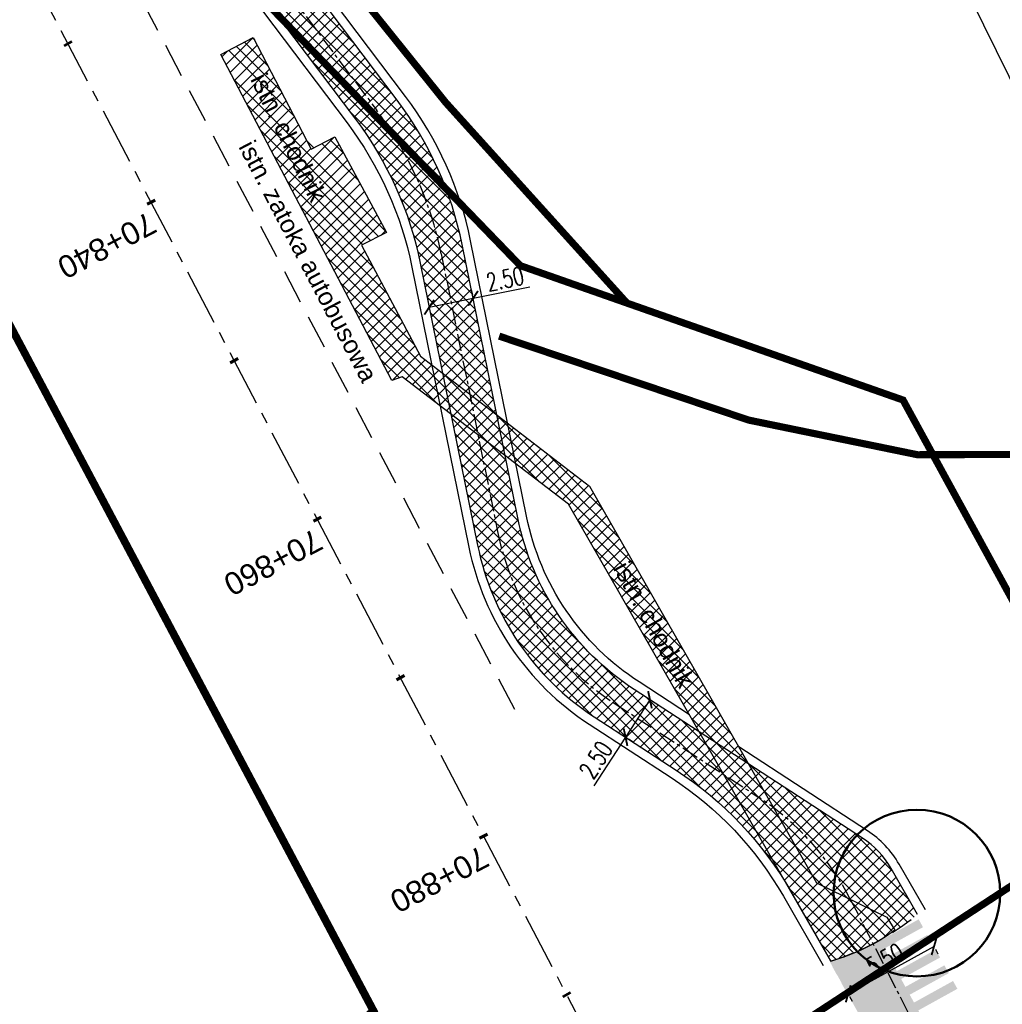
# Model space of a CAD drawing. Extents: x 7529638 to 7533737, y 5721204 to 5727900.
# Tile 4 of 24: x 7531731 to 7531786, y 5723895 to 5723951. Entities that reach past the tile are written whole.
import ezdxf

# ---------------------------------------------------------------- set-up
doc = ezdxf.new("R2010")
doc.units = 0
doc.header["$PDMODE"] = 1
doc.header["$PDSIZE"] = 0.3
for name, pattern in [('817-dzialki-09-05-04$0$HIDDEN', [0.375, 0.25, -0.125]), ('ACAD_ISO05W100', [33, 24, -3, 0, -3, 0, -3]), ('CENTER', [50.800000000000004, 31.75, -6.35, 6.35, -6.35]), ('DASHED', [19.049999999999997, 12.7, -6.35]), ('HIDDEN', [9.524999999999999, 6.35, -3.175])]:
    doc.linetypes.add(name, pattern=pattern)
for name, color, linetype in [('C-DROGI-SYTUACJA-ETYKIETY', 7, 'Continuous'), ('D-hatch-chodniki', 221, 'Continuous'), ('D-pobocza', 60, 'Continuous'), ('D-rowy', 160, 'Continuous'), ('D-wymiary', 1, 'Continuous')]:
    doc.layers.add(name, color=color, linetype=linetype)
for name, color, linetype, lineweight, true_color in [('D-hatch-ciag-pieszo-rowerowy', 7, 'Continuous', 13, 0xff9f80), ('D-LR-etap-III', 7, '817-dzialki-09-05-04$0$HIDDEN', 50, 0x00008f), ('D-podzialy-dzialek', 7, 'Continuous', 50, 0xff3333), ('D-poziome-powl-czerwona', 7, 'Continuous', 9, 0xff6161)]:
    doc.layers.add(name, color=color, linetype=linetype, lineweight=lineweight, true_color=true_color)
for name, color, linetype, lineweight in [('D-krawędzie', 3, 'Continuous', 30), ('D-krawężniki-obniżone', 40, 'DASHED', 30), ('D-obrzeża', 2, 'Continuous', 30), ('D-opisy', 2, 'Continuous', 30), ('D-oś', 10, 'CENTER', 30), ('D-pas-drogowy', 7, 'ACAD_ISO05W100', 50)]:
    doc.layers.add(name, color=color, linetype=linetype, lineweight=lineweight)
doc.layers.add('D-malowanie-proj', color=7, linetype='Continuous', true_color=0x3333ff)
doc.styles.add('DIMTEXT', font='simplex.shx', dxfattribs={"width": 0.7})
doc.styles.get("Standard").update_dxf_attribs({"font": 'arial.ttf'})
doc.dimstyles.new('500', dxfattribs={"dimtxt": 1, "dimasz": 0.6999999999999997, "dimexe": 0.2, "dimexo": 0.5, "dimgap": 0.2, "dimtad": 1, "dimrnd": 0.005, "dimzin": 0, "dimdsep": 46, "dimtxsty": 'DIMTEXT', "dimblk": 'ARCHTICK', "dimcen": 0, "dimclrd": 256, "dimclre": 256, "dimclrt": 2, "dimadec": 5, "dimazin": 0, "dimtfac": 1, "dimtofl": 0, "dimtmove": 0, "dimatfit": 3, "dimfxl": 1, "dimtolj": 1, "dimtzin": 0, "dimlwd": -1, "dimlwe": -1, "dimarcsym": 0})
pattern_1 = [(45, (0, 0), (-0.3367596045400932, 0.3367596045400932), []), (135, (0, 0), (-0.3367596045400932, -0.3367596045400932), [])]

# ---------------------------------------------------------------- blocks, each defined once
blk = doc.blocks.new('AeccTickLine')
at = {"color": 0, "linetype": 'ByBlock', "lineweight": -2}
blk.add_line((0, 1), (-3.673819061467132e-16, -1), dxfattribs=at)
blk = doc.blocks.new('_ArchTick')
at = {"color": 0, "linetype": 'ByBlock', "const_width": 0.15}
blk.add_lwpolyline([(-0.5, -0.5), (0.5, 0.5)], dxfattribs=at)
blk = doc.blocks.new('*D82')
at = {"layer": 'D-wymiary', "transparency": 16777216}
for p, q in [((7531781.813042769, 5723898.715795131), (7531777.018289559, 5723896.072832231)), ((7531782.049446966, 5723898.286920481), (7531781.909590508, 5723898.540642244)), ((7531777.254693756, 5723895.643957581), (7531777.114837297, 5723895.897679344))]:
    blk.add_line(p, q, dxfattribs=at)
at = {"layer": 'Defpoints', "color": 0, "transparency": 16777216}
for p in [(7531781.808077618, 5723898.7248027), (7531777.013324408, 5723896.0818398), (7531777.018289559, 5723896.072832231)]:
    blk.add_point(p, dxfattribs=at)
at = {"layer": 'D-wymiary', "transparency": 16777216, "xscale": 0.6999999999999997, "yscale": 0.6999999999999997, "zscale": 0.6999999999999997}
for p, rotation in [((7531781.813042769, 5723898.715795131), 28.86442393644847), ((7531777.018289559, 5723896.072832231), 208.8644239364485)]:
    blk.add_blockref('_ArchTick', p, dxfattribs=dict(at, rotation=rotation))
at = {"layer": 'D-wymiary', "color": 2, "transparency": 16777216, "insert": (7531779.077749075, 5723898.007348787), "char_height": 1, "attachment_point": 5, "rotation": 28.86442393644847, "style": 'DIMTEXT'}
blk.add_mtext('\\A1;5.50', dxfattribs=at)
blk = doc.blocks.new('*D88')
at = {"layer": 'D-wymiary', "transparency": 16777216}
for p, q in [((7531765.938639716, 5723912.504092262), (7531764.57423773, 5723910.40923971)), ((7531766.357610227, 5723912.231211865), (7531766.106227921, 5723912.394940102)), ((7531764.57423773, 5723910.40923971), (7531762.809611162, 5723907.699897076)), ((7531764.993208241, 5723910.136359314), (7531764.741825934, 5723910.300087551))]:
    blk.add_line(p, q, dxfattribs=at)
at = {"layer": 'Defpoints', "color": 0, "transparency": 16777216}
for p in [(7531765.938639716, 5723912.504092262), (7531764.57423773, 5723910.40923971), (7531764.57423773, 5723910.40923971)]:
    blk.add_point(p, dxfattribs=at)
at = {"layer": 'D-wymiary', "transparency": 16777216, "xscale": 0.6999999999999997, "yscale": 0.6999999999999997, "zscale": 0.6999999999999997}
for p, rotation in [((7531765.938639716, 5723912.504092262), 56.92333097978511), ((7531764.57423773, 5723910.40923971), 236.9233309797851)]:
    blk.add_blockref('_ArchTick', p, dxfattribs=dict(at, rotation=rotation))
at = {"layer": 'D-wymiary', "color": 2, "transparency": 16777216, "insert": (7531762.914349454, 5723909.14332159), "char_height": 1, "attachment_point": 5, "rotation": 56.92333097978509, "style": 'DIMTEXT'}
blk.add_mtext('\\A1;2.50', dxfattribs=at)
blk = doc.blocks.new('*D102')
at = {"layer": 'D-wymiary', "linetype": 'ByBlock', "transparency": 16777216}
for p, q in [((7531755.954476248, 5723935.422690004), (7531756.014193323, 5723935.128693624)), ((7531756.054004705, 5723934.932696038), (7531759.222632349, 5723935.576313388)), ((7531753.50450642, 5723934.925047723), (7531753.564223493, 5723934.631051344)), ((7531753.604034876, 5723934.435053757), (7531756.054004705, 5723934.932696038))]:
    blk.add_line(p, q, dxfattribs=at)
at = {"layer": 'Defpoints', "color": 0, "linetype": 'ByBlock', "transparency": 16777216}
for p in [(7531756.054004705, 5723934.932696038), (7531756.054004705, 5723934.932696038), (7531753.604034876, 5723934.435053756)]:
    blk.add_point(p, dxfattribs=at)
at = {"layer": 'D-wymiary', "linetype": 'ByBlock', "transparency": 16777216, "xscale": 0.6999999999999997, "yscale": 0.6999999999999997, "zscale": 0.6999999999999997}
for p, rotation in [((7531756.054004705, 5723934.932696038), 11.48181524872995), ((7531753.604034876, 5723934.435053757), 191.4818152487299)]:
    blk.add_blockref('_ArchTick', p, dxfattribs=dict(at, rotation=rotation))
at = {"layer": 'D-wymiary', "color": 2, "linetype": 'ByBlock', "transparency": 16777216, "insert": (7531757.841974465, 5723936.010166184), "char_height": 1, "attachment_point": 5, "rotation": 11.48181524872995, "style": 'DIMTEXT'}
blk.add_mtext('\\A1;2.50', dxfattribs=at)

msp = doc.modelspace()

# ---------------------------------------------------------------- hatches: boundary and pattern name
at = {"layer": 'D-hatch-chodniki', "true_color": 0x6e6e6e}
h = msp.add_hatch(dxfattribs=at)
h.set_pattern_fill('ANSI37', color=8, scale=0.15, style=0)
h.set_pattern_definition(pattern_1)
h.paths.add_polyline_path([(7531754.818989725, 5723928.453643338), (7531754.352047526, 5723930.752471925), (7531753.12, 5723931.7), (7531749.82, 5723937.91), (7531751.21, 5723938.61), (7531748.33, 5723943.96), (7531747, 5723943.26), (7531743.769999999, 5723949.5), (7531741.96, 5723948.55), (7531741.958697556, 5723948.549316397), (7531751.519999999, 5723930.35), (7531752.09, 5723930.54)])
h.paths.add_polyline_path([(7531757.375388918, 5723928.42731742), (7531757.839022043, 5723926.144779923), (7531761.389999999, 5723923.43), (7531768.694719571, 5723910.709025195), (7531771.440016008, 5723908.920981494), (7531762.559999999, 5723924.44)])
at = {"layer": 'D-hatch-ciag-pieszo-rowerowy'}
h = msp.add_hatch(dxfattribs=at)
h.set_pattern_fill('ANSI37', color=256, scale=0.15, style=0)
h.set_pattern_definition(pattern_1)
h.paths.add_polyline_path([(7531754.352047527, 5723930.752471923), (7531754.818989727, 5723928.453643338), (7531757.839022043, 5723926.144779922), (7531757.375388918, 5723928.427317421)])
h.paths.add_polyline_path([(7531731.714514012, 5723966.987520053), (7531733.968355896, 5723968.068213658), (7531731.88503071, 5723972.032321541), (7531724.978602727, 5723985.1787061), (7531720.608718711, 5723993.496779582), (7531717.725285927, 5723993.613384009), (7531728.065759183, 5723973.930294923)])
h = msp.add_hatch(dxfattribs=at)
h.set_pattern_fill('ANSI37', color=256, scale=0.15, style=0)
h.set_pattern_definition(pattern_1)
h.paths.add_polyline_path([(7531742.139793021, 5723956.760110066, 0.04859652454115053), (7531739.516334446, 5723959.616805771), (7531737.42308268, 5723961.493172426, -0.08906008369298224), (7531733.076127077, 5723967.067314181), (7531732.83519037, 5723967.524872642), (7531731.714514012, 5723966.987520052), (7531732.083020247, 5723966.286334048, 0.08926204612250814), (7531736.437438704, 5723960.698005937), (7531738.591307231, 5723958.76730312, -0.04859652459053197), (7531741.214765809, 5723955.910607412), (7531749.478981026, 5723944.943053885, -0.1118001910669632), (7531753.105729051, 5723936.888290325), (7531754.352047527, 5723930.752471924), (7531755.863718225, 5723929.589894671), (7531754.274373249, 5723937.41448553, 0.1118001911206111), (7531750.647625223, 5723945.469249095)])
h.paths.add_polyline_path([(7531743.064820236, 5723957.609612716, 0.04859652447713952), (7531740.441361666, 5723960.466308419), (7531738.436547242, 5723962.263400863, -0.08926204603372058), (7531734.082128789, 5723967.851728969), (7531733.9683559, 5723968.068213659), (7531732.83519037, 5723967.524872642), (7531733.076127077, 5723967.067314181, 0.08906008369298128), (7531737.42308268, 5723961.493172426), (7531739.516334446, 5723959.616805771, -0.04859652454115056), (7531742.139793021, 5723956.760110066), (7531750.647625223, 5723945.469249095, -0.1118001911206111), (7531754.274373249, 5723937.41448553), (7531755.863718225, 5723929.589894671), (7531757.375388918, 5723928.427317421), (7531755.443017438, 5723937.940680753, 0.1118001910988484), (7531751.816269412, 5723945.995444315)])
h = msp.add_hatch(dxfattribs=at)
h.set_pattern_fill('ANSI37', color=256, scale=0.15, style=0)
h.set_pattern_definition(pattern_1)
h.paths.add_polyline_path([(7531771.440016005, 5723908.920981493), (7531768.694719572, 5723910.709025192), (7531776.05, 5723897.899999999, 0.05845290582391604), (7531779.209856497, 5723899.329744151, 0.01148852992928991), (7531779.63, 5723899.619999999), (7531779.17, 5723900.36), (7531775.24, 5723902.28)])
h.paths.add_polyline_path([(7531777.818070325, 5723904.766880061), (7531771.440016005, 5723908.920981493), (7531775.24, 5723902.28), (7531779.17, 5723900.36), (7531779.642327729, 5723899.600168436, 0.0259999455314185), (7531780.89415394, 5723900.508946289), (7531779.425246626, 5723903.067009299, 0.1186133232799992)])
h.paths.add_polyline_path([(7531768.694719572, 5723910.709025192), (7531765.060392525, 5723913.076104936, -0.2009158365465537), (7531758.546985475, 5723922.65936657), (7531757.839022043, 5723926.144779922), (7531754.818989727, 5723928.453643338), (7531756.305395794, 5723921.135836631, 0.2009158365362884), (7531762.818802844, 5723911.552574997), (7531767.399102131, 5723908.569372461, -0.1186133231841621), (7531773.827807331, 5723901.769889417)])
at = {"layer": 'D-malowanie-proj'}
h = msp.add_hatch(color=256, dxfattribs=at)
h.paths.add_polyline_path([(7531781.197085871, 5723899.795380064), (7531780.955176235, 5723900.232964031), (7531778.329672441, 5723898.781506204), (7531778.571582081, 5723898.343922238)])
h.paths.add_polyline_path([(7531781.680905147, 5723898.920212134), (7531781.438995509, 5723899.357796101), (7531778.813491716, 5723897.906338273), (7531779.055401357, 5723897.468754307)])
h.paths.add_polyline_path([(7531776.821246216, 5723897.376283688), (7531776.57933658, 5723897.813867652), (7531776.141752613, 5723897.571958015), (7531776.383662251, 5723897.134374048)])
h.paths.add_polyline_path([(7531777.305065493, 5723896.501115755), (7531777.063155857, 5723896.938699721), (7531776.625571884, 5723896.696790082), (7531776.867481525, 5723896.259206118)])
edge = h.paths.add_edge_path()
edge.add_arc((7531775.319235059, 5723913.99473029), 14.2268215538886, 268.4110453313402, 268.5335950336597)
edge.add_line((7531774.955159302, 5723899.772567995), (7531774.932204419, 5723899.759877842))
edge.add_line((7531774.932204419, 5723899.759877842), (7531774.924740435, 5723899.773379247))
h = msp.add_hatch(color=256, dxfattribs=at)
h.paths.add_polyline_path([(7531782.150794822, 5723898.102065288), (7531781.908885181, 5723898.539649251), (7531779.283381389, 5723897.088191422), (7531779.525291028, 5723896.650607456)])
h.paths.add_polyline_path([(7531782.634614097, 5723897.226897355), (7531782.39270446, 5723897.664481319), (7531779.767200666, 5723896.213023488), (7531780.009110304, 5723895.775439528)])
h.paths.add_polyline_path([(7531783.118433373, 5723896.351729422), (7531782.876523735, 5723896.789313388), (7531780.251019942, 5723895.337855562), (7531780.49292958, 5723894.900271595)])
h.paths.add_polyline_path([(7531777.774955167, 5723895.682968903), (7531777.533045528, 5723896.120552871), (7531777.095461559, 5723895.878643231), (7531777.337371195, 5723895.441059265)])
h.paths.add_polyline_path([(7531778.258774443, 5723894.807800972), (7531778.016864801, 5723895.245384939), (7531777.579280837, 5723895.003475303), (7531777.821190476, 5723894.565891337)])
h.paths.add_polyline_path([(7531778.742593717, 5723893.93263304), (7531778.50068408, 5723894.370217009), (7531778.063100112, 5723894.12830737), (7531778.305009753, 5723893.690723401)])
h.paths.add_polyline_path([(7531778.66371195, 5723893.041876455), (7531779.071698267, 5723893.337324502), (7531778.984503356, 5723893.495049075), (7531778.546919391, 5723893.253139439)])
at = {"layer": 'D-poziome-powl-czerwona'}
h = msp.add_hatch(color=256, dxfattribs=at)
h.dxf.hatch_style = 1
h.paths.add_polyline_path([(7531774.695480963, 5723900.202028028), (7531774.502718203, 5723900.562984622), (7531774.495784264, 5723900.562961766)])
edge = h.paths.add_edge_path()
edge.add_arc((7531772.883270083, 5723909.630873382), 12.14017355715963, 284.760151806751, 299.1823168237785)
edge.add_line((7531778.802700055, 5723899.031620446), (7531781.116395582, 5723894.81801589))
edge.add_line((7531781.116395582, 5723894.81801589), (7531778.665718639, 5723893.043329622))
edge.add_line((7531778.665718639, 5723893.043329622), (7531775.976262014, 5723897.891315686))

# ---------------------------------------------------------------- linework, layer by layer
at = {"layer": 'D-krawędzie', "linetype": 'HIDDEN', "ltscale": 0.3, "flags": 128}
msp.add_lwpolyline([(7531758.38, 5723911.96), (7531735.13, 5723956.19)], dxfattribs=at)
at = {"layer": 'D-krawędzie', "color": 7, "ltscale": 0.3, "flags": 128}
msp.add_lwpolyline([(7531741.96, 5723948.55), (7531743.769999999, 5723949.5), (7531747, 5723943.26), (7531748.33, 5723943.96), (7531751.21, 5723938.61), (7531749.82, 5723937.91), (7531753.12, 5723931.7), (7531762.559999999, 5723924.44), (7531775.24, 5723902.28), (7531779.17, 5723900.36), (7531779.63, 5723899.619999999, -0.0900678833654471), (7531776.05, 5723897.9), (7531761.389999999, 5723923.43), (7531752.09, 5723930.54), (7531751.519999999, 5723930.35), (7531741.958697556, 5723948.549316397)], format="xyb", dxfattribs=at)
at = {"layer": 'D-krawężniki-obniżone', "ltscale": 0.1}
msp.add_arc((7531771.535880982, 5723912.083236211), 14.88426887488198, 287.6547870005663, 308.9569148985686, dxfattribs=at)
at = {"layer": 'D-LR-etap-III', "ltscale": 10, "flags": 128}
msp.add_lwpolyline([(7531750.474471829, 5723895.103125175, 0.4, 0.4, 0), (7531750.505, 5723895.13, 0.4, 0.4, 0), (7531682.71, 5724022.92, 0.4, 0.4, 0), (7531619.177023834, 5724147.203692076, 0.4, 0.4, 0), (7531592.308960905, 5724198.48863389, 0.4, 0.4, 0), (7531553.263875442, 5724272.918564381, 0.4, 0.4, 0), (7531504.019999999, 5724366.79, 0.4, 0.4, 0), (7531482.09, 5724407.62, 0.4, 0.4, 0), (7531412.350402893, 5724541.182759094, 0.4, 0.4, 0), (7531388.463669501, 5724586.929768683, 0.4, 0.4, 0), (7531345.12, 5724669.94, 0.4, 0.4, 0), (7531127.66, 5725081.67, 0.4, 0.4, 0), (7531059.253139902, 5725211.040795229, 0.4, 0.4, 0), (7531008.007244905, 5725307.953830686, 0.4, 0.4, 0), (7530964.181635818, 5725390.835555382, 0.4, 0.4, 0), (7530914.557354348, 5725484.683561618, 0.4, 0.4, 0), (7530865.243241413, 5725577.493975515, 0.4, 0.4, 0), (7530840.085257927, 5725624.058651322, 0.4, 0.4, 0), (7530802.559525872, 5725694.924584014, 0.4, 0.4, 0), (7530755.54, 5725787.51, 0.4, 0.4, 0), (7530708.717810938, 5725876.303221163, 0.4, 0.4, 0), (7530695.12, 5725902.09, 0.4, 0.4, 0), (7530642.91397006, 5726001.07839487, 0.4, 0.4, 0), (7530634.934723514, 5726016.146615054, 0.4, 0.4, 0), (7530610.820000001, 5726061.929999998, 0.4, 0.4, 0), (7530610.820000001, 5726061.929999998, 0.4, 0.4, 0), (7530607.21, 5726063.51, 0.4, 0.4, 0), (7530597.42, 5726080.68, 0.4, 0.4, 0), (7530591.16, 5726088.44, 0.4, 0.4, 0), (7530581.28, 5726107.21, 0.4, 0.4, 0), (7530571.29, 5726130.56, 0.4, 0.4, 0), (7530549.554994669, 5726171.527317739, 0.4, 0.4, 0), (7530531.014309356, 5726206.473807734, 0.4, 0.4, 0), (7530516.461208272, 5726236.016618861, 0.4, 0.4, 0), (7530500.798929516, 5726266.141265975, 0.4, 0.4, 0), (7530491.349999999, 5726283.94, 0.4, 0.4, 0), (7530482.4, 5726303.41, 0.4, 0.4, 0), (7530482.4, 5726303.41, 0.4, 0.4, 0), (7530450.41, 5726357.28, 0.4, 0.4, 0), (7530397.759396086, 5726458.499907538, 0.4, 0.4, 0), (7530334.707815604, 5726583.664702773, 0.4, 0.4, 0), (7530303.939274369, 5726645.167943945, 0.4, 0.4, 0), (7530300.509779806, 5726651.777515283, 0.4, 0.4, 0), (7530289.213532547, 5726671.966724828, 0.4, 0.4, 0), (7530281.54, 5726685.57, 0.4, 0.4, 0), (7530261.37085633, 5726724.163374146, 0.4, 0.4, 0), (7530254.03, 5726738.21, 0.4, 0.4, 0), (7530197.219999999, 5726845.06, 0.4, 0.4, 0), (7530194.71, 5726849.15, 0.4, 0.4, 0), (7530195.92, 5726850.75, 0.4, 0.4, 0), (7530170.546669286, 5726892.961489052, 0.4, 0.4, 0), (7530143.174718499, 5726945.065838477, 0.4, 0.4, 0), (7530105.059999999, 5727018.32, 0.4, 0.4, 0), (7530100.059999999, 5727027.16, 0.4, 0.4, 0), (7530062.318670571, 5727099.625398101, 0.4, 0.4, 0), (7530015.378537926, 5727189.420463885, 0.4, 0.4, 0), (7529983.207960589, 5727250.206596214, 0.4, 0.4, 0), (7529953.284293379, 5727306.74720398, 0.4, 0.4, 0), (7529900.67053443, 5727406.15903814, 0.4, 0.4, 0), (7529890.630239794, 5727425.131178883, 0.4, 0.4, 0), (7529875.155383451, 5727454.426350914, 0.4, 0.4, 0), (7529857.560096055, 5727487.787346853, 0.4, 0.4, 0), (7529835.194401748, 5727530.19312405, 0.4, 0.4, 0), (7529811.740544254, 5727574.662079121, 0.4, 0.4, 0), (7529792.101859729, 5727611.922638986, 0.4, 0.4, 0), (7529768.066117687, 5727657.469613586, 0.4, 0.4, 0), (7529755.210566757, 5727682.131373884, 0.4, 0.4, 0), (7529753.309999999, 5727681.13, 0.4, 0.4, 0), (7529739.21, 5727707.77, 0.4, 0.4, 0), (7529735.394745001, 5727711.251990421, 0.4, 0.4, 0), (7529725.42, 5727730.2, 0.4, 0.4, 0), (7529723.55, 5727729.88, 0.4, 0.4, 0), (7529697.302053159, 5727779.64205863, 0.4, 0.4, 0), (7529719.412550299, 5727790.898264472, 0.4, 0.4, 0), (7529736.46, 5727758.74, 0.4, 0.4, 0.04603210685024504), (7529740.444008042, 5727753.46481097, 0.4, 0.4, 0), (7529741.647811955, 5727752.231077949, 0.4, 0.4, -0.07178517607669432), (7529745.22318918, 5727747.325250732, 0.4, 0.4, 0), (7529749.949131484, 5727738.389221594, 0.4, 0.4, 0), (7529777.12391076, 5727686.992371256, 0.4, 0.4, 0), (7529796.061844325, 5727651.090026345, 0.4, 0.4, 0), (7529814.578618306, 5727616.60499293, 0.4, 0.4, 0), (7529839.955079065, 5727570.082200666, 0.4, 0.4, 0), (7529859.86358374, 5727533.020658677, 0.4, 0.4, 0), (7529880.99726889, 5727493.181959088, 0.4, 0.4, 0), (7529904.797764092, 5727448.506709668, 0.4, 0.4, 0), (7529920.756733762, 5727418.287407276, 0.4, 0.4, 0), (7529946.498509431, 5727367.895299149, 0.4, 0.4, 0), (7529971.896247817, 5727319.981172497, 0.4, 0.4, 0), (7529988.436914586, 5727288.487036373, 0.4, 0.4, 0), (7529996.991692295, 5727272.626961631, 0.4, 0.4, 0), (7530017.129241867, 5727234.285549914, 0.4, 0.4, 0), (7530032.820192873, 5727204.742026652, 0.4, 0.4, 0), (7530051.161205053, 5727170.053655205, 0.4, 0.4, 0), (7530068.797806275, 5727136.770865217, 0.4, 0.4, 0), (7530090.02696004, 5727095.971120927, 0.4, 0.4, 0), (7530107.701155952, 5727063.401350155, 0.4, 0.4, 0), (7530136.274786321, 5727011.38408854, 0.4, 0.4, 0), (7530162.713356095, 5726962.886005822, 0.4, 0.4, 0), (7530186.280387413, 5726918.984808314, 0.4, 0.4, 0), (7530207.081895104, 5726878.94312452, 0.4, 0.4, 0), (7530230.625609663, 5726834.518686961, 0.4, 0.4, 0), (7530260.221973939, 5726778.244667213, 0.4, 0.4, 0), (7530265.608347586, 5726773.23765206, 0.4, 0.4, 0), (7530276.571342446, 5726763.689551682, 0.4, 0.4, 0), (7530289.766755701, 5726738.00960381, 0.4, 0.4, 0), (7530291.165187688, 5726721.546375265, 0.4, 0.4, 0), (7530295.342166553, 5726713.088333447, 0.4, 0.4, 0), (7530301.678406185, 5726700.637421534, 0.4, 0.4, 0), (7530324.364743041, 5726656.792167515, 0.4, 0.4, 0), (7530342.136186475, 5726623.047385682, 0.4, 0.4, 0), (7530359.0538699, 5726590.64849956, 0.4, 0.4, 0), (7530382.017283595, 5726547.444373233, 0.4, 0.4, 0), (7530405.16413684, 5726503.164266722, 0.4, 0.4, 0), (7530426.654473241, 5726462.185564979, 0.4, 0.4, 0), (7530447.034833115, 5726423.303034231, 0.4, 0.4, 0), (7530470.000312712, 5726379.318627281, 0.4, 0.4, 0), (7530489.47083668, 5726342.492939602, 0.4, 0.4, 0), (7530508.630875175, 5726306.285360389, 0.4, 0.4, 0), (7530529.20863317, 5726266.893517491, 0.4, 0.4, 0), (7530544.133429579, 5726237.806117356, 0.4, 0.4, 0), (7530554.93646042, 5726217.865879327, 0.4, 0.4, 0.02043787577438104), (7530556.557356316, 5726215.145636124, 0.4, 0.4, 0), (7530564.204600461, 5726203.428599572, 0.4, 0.4, -0.02416639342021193), (7530566.218939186, 5726199.990041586, 0.4, 0.4, 0), (7530569.432902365, 5726193.840581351, 0.4, 0.4, -0.02149457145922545), (7530571.30336419, 5726189.853139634, 0.4, 0.4, 0), (7530574.169904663, 5726182.989689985, 0.4, 0.4, 0.02253525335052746), (7530576.043450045, 5726179.017190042, 0.4, 0.4, 0), (7530580.578343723, 5726170.427567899, 0.4, 0.4, 0), (7530583.3, 5726167.41, 0.4, 0.4, 0), (7530588.019383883, 5726160.183221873, 0.4, 0.4, 0), (7530598.618375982, 5726155.264489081, 0.4, 0.4, 0), (7530608.258304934, 5726140.497132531, 0.4, 0.4, 0), (7530603.269999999, 5726136.83, 0.4, 0.4, 0), (7530606.53, 5726131.84, 0.4, 0.4, 0), (7530603.992037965, 5726123.394821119, 0.4, 0.4, 0), (7530604.725473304, 5726122.207979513, 0.4, 0.4, -0.0171909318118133), (7530608.178765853, 5726116.164790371, 0.4, 0.4, 0), (7530628.536178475, 5726077.513366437, 0.4, 0.4, 0), (7530650.609758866, 5726035.728411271, 0.4, 0.4, 0), (7530669.660233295, 5725998.907896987, 0.4, 0.4, 0), (7530697.661546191, 5725945.732436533, 0.4, 0.4, 0), (7530716.009038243, 5725911.040638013, 0.4, 0.4, 0), (7530734.249409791, 5725876.731391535, 0.4, 0.4, 0), (7530752.492870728, 5725841.770212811, 0.4, 0.4, 0), (7530779.501156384, 5725790.396412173, 0.4, 0.4, 0), (7530796.713216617, 5725757.720513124, 0.4, 0.4, 0), (7530818.109610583, 5725716.812147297, 0.4, 0.4, 0), (7530832.482698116, 5725688.463381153, 0.4, 0.4, 0), (7530848.598691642, 5725657.769530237, 0.4, 0.4, 0), (7530868.416004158, 5725620.233741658, 0.4, 0.4, 0), (7530873.029917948, 5725611.461910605, 0.4, 0.4, 0), (7530879.812724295, 5725598.544704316, 0.4, 0.4, 0.1336076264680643), (7530886.517335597, 5725591.335758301, 0.4, 0.4, 0), (7530889.092398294, 5725589.735679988, 0.4, 0.4, -0.01974431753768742), (7530902.424146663, 5725580.208444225, 0.4, 0.4, 0), (7530905.83, 5725573.47, 0.4, 0.4, -0.01938897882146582), (7530909.091773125, 5725555.548799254, 0.4, 0.4, 0), (7530909.40521375, 5725546.422050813, 0.4, 0.4, 0), (7530926.737769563, 5725511.612898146, 0.4, 0.4, 0), (7530959.045430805, 5725450.185632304, 0.4, 0.4, 0), (7531002.124491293, 5725368.28911922, 0.4, 0.4, 0), (7531031.647474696, 5725313.275130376, 0.4, 0.4, 0), (7531063.399110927, 5725254.295443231, 0.4, 0.4, 0), (7531090.470712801, 5725202.702564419, 0.4, 0.4, 0), (7531113.223218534, 5725158.577156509, 0.4, 0.4, 0), (7531150.830830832, 5725086.711759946, 0.4, 0.4, 0), (7531159.279880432, 5725076.787079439, 0.4, 0.4, 0), (7531166.309999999, 5725074.58, 0.4, 0.4, 0), (7531172.29, 5725062.58, 0.4, 0.4, 0), (7531170.589828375, 5725055.605912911, 0.4, 0.4, 0), (7531174.952075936, 5725040.350550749, 0.4, 0.4, 0), (7531205.998355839, 5724981.579151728, 0.4, 0.4, 0), (7531237.221543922, 5724922.816131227, 0.4, 0.4, 0), (7531262.389821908, 5724875.282876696, 0.4, 0.4, 0), (7531296.07834255, 5724811.595992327, 0.4, 0.4, 0), (7531315.934724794, 5724773.526444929, 0.4, 0.4, 0), (7531345.276117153, 5724720.08056855, 0.4, 0.4, 0), (7531366.585520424, 5724677.208228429, 0.4, 0.4, 0), (7531382.714700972, 5724645.976155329, 0.4, 0.4, 0), (7531401.299165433, 5724610.874551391, 0.4, 0.4, 0), (7531427.287692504, 5724560.488673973, 0.4, 0.4, 0), (7531449.111202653, 5724520.397801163, 0.4, 0.4, 0), (7531477.650036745, 5724466.020502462, 0.4, 0.4, 0), (7531500.996290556, 5724421.112506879, 0.4, 0.4, 0), (7531512.960872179, 5724397.937047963, 0.4, 0.4, 0.002391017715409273), (7531518.819258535, 5724389.826614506, 0.4, 0.4, 0), (7531526.32, 5724379.39, 0.4, 0.4, 0), (7531539.050385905, 5724355.273747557, 0.4, 0.4, 0), (7531567.496637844, 5724301.385593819, 0.4, 0.4, 0), (7531601.020755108, 5724241.289745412, 0.4, 0.4, 0), (7531634.984085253, 5724179.16383627, 0.4, 0.4, 0), (7531649, 5724153.82, 0.4, 0.4, 0), (7531666.785620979, 5724113.658600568, 0.4, 0.4, 0), (7531674.55, 5724094.21, 0.4, 0.4, 0), (7531682.839539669, 5724077.713176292, 0.4, 0.4, 0), (7531692.69, 5724058.11, 0.4, 0.4, 0), (7531692.69, 5724058.11, 0.4, 0.4, 0), (7531699.469999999, 5724043.17, 0.4, 0.4, 0), (7531719.791612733, 5724002.494331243, 0.4, 0.4, 0), (7531737.747761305, 5723966.757749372, 0.4, 0.4, 0), (7531754.514002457, 5723945.885765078, 0.4, 0.4, 0), (7531764.652246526, 5723934.666663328, 0.4, 0.4, 0), (7531780.08, 5723929.25, 0.4, 0.4, 0), (7531792.611989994, 5723906.337708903, 0.4, 0.4, 0), (7531792.611989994, 5723906.337708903, 0.4, 0.4, 0), (7531756.962094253, 5723883.055323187, 0.4, 0.4, 0), (7531750.46, 5723895.130000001, 0.4, 0.4, 0), (7531750.46, 5723895.130000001, 0, 0, 0)], format="xyseb", dxfattribs=at)
at = {"layer": 'D-obrzeża'}
for points in [[(7531780.89415394, 5723900.508946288), (7531779.425246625, 5723903.067009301, 0.1186133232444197), (7531777.818070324, 5723904.766880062), (7531765.060392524, 5723913.076104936, -0.2009158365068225), (7531758.546985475, 5723922.659366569), (7531755.443017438, 5723937.940680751, 0.1118001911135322), (7531751.816269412, 5723945.995444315), (7531743.064820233, 5723957.609612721, 0.0485965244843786), (7531740.441361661, 5723960.466308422), (7531738.436547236, 5723962.263400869, -0.08926204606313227), (7531734.082128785, 5723967.851728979), (7531731.88503071, 5723972.032321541), (7531724.978602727, 5723985.1787061), (7531714.804138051, 5724004.545797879), (7531709.33827834, 5724014.950060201), (7531701.035182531, 5724030.73296927), (7531692.33344085, 5724047.229767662), (7531688.667872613, 5724054.084851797), (7531683.179854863, 5724063.917550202), (7531670.458906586, 5724086.71862006), (7531649.906948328, 5724124.903820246, -0.04489876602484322)], [(7531732.083020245, 5723966.286334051, 0.08926204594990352), (7531736.437438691, 5723960.698005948), (7531738.591307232, 5723958.767303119, -0.04859652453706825), (7531741.214765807, 5723955.910607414), (7531749.478981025, 5723944.943053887, -0.1118001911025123), (7531753.105729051, 5723936.888290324), (7531756.305395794, 5723921.13583663, 0.2009158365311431), (7531762.818802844, 5723911.552574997), (7531767.399102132, 5723908.56937246, -0.1186133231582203), (7531773.827807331, 5723901.769889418), (7531776.050000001, 5723897.9)]]:
    msp.add_lwpolyline(points, format="xyb", dxfattribs=at)
at = {"layer": 'D-opisy', "color": 3}
msp.add_lwpolyline([(7531781.231645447, 5723964.05090959), (7531791.459674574, 5723955.966376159), (7531788.732960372, 5723955.944633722), (7531799.538401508, 5723934.178616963), (7531795.920699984, 5723934.309788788), (7531793.88209316, 5723931.397197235), (7531783.159556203, 5723953.124460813), (7531781.681363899, 5723951.021327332), (7531781.231645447, 5723964.05090959)], dxfattribs=at)
at = {"layer": 'D-oś', "ltscale": 0.1}
msp.add_lwpolyline([(7531812.380848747, 5723798.616780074), (7531655.397024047, 5724097.899918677), (7531637.916099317, 5724130.379189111), (7531626.885633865, 5724151.399455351), (7531613.784040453, 5724176.372042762), (7531606.905700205, 5724189.474794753), (7531588.276149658, 5724224.921883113), (7531566.751706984, 5724265.952329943), (7531554.126292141, 5724290.034803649), (7531528.890461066, 5724338.207443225), (7531488.682972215, 5724414.901138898), (7531465.30154836, 5724459.447768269)], dxfattribs=at)
at = {"layer": 'D-oś', "ltscale": 0.03}
msp.add_lwpolyline([(7531648.087837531, 5724125.64619731), (7531669.362691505, 5724086.1178688), (7531669.362691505, 5724086.1178688), (7531687.570882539, 5724053.485485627), (7531687.570882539, 5724053.485485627), (7531687.570882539, 5724053.485485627), (7531687.570882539, 5724053.485485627), (7531733.076127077, 5723967.067314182, 0.08906008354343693), (7531737.423082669, 5723961.493172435), (7531739.516334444, 5723959.616805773, -0.04859652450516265), (7531742.139793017, 5723956.760110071), (7531750.647625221, 5723945.469249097, -0.111800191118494), (7531754.274373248, 5723937.414485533), (7531757.426190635, 5723921.897601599, 0.2009158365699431), (7531763.939597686, 5723912.314339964), (7531771.97388215, 5723907.081516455, -0.1312281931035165), (7531777.150318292, 5723901.326672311), (7531783.375044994, 5723889.119926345)], format="xyb", dxfattribs=at)
at = {"layer": 'D-pas-drogowy', "ltscale": 0.2, "flags": 128}
msp.add_lwpolyline([(7531633.018560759, 5724182.834272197, 0.4, 0.4, 0), (7531617.558899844, 5724211.608162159, 0.4, 0.4, 0), (7531566.783642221, 5724302.73628205, 0.4, 0.4, 0), (7531538.419082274, 5724356.469679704, 0.4, 0.4, 0), (7531526.32, 5724379.39, 0.4, 0.4, 0), (7531516.102085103, 5724393.607319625, 0.4, 0.4, 0.001485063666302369), (7531513.78037409, 5724396.837773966, 0.4, 0.4, 0), (7531501.87, 5724413.41, 0.4, 0.4, 0), (7531474.926107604, 5724464.507896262, 0.4, 0.4, 0), (7531446.200436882, 5724518.992313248, 0.4, 0.4, 0), (7531424.962185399, 5724559.262257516, 0.4, 0.4, 0), (7531398.444460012, 5724609.565801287, 0.4, 0.4, 0), (7531379.647455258, 5724645.216004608, 0.4, 0.4, 0), (7531365.23, 5724672.56, 0.4, 0.4, 0), (7531341.305752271, 5724717.915356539, 0.4, 0.4, 0), (7531312.899996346, 5724771.788898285, 0.4, 0.4, 0), (7531292.590923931, 5724810.306502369, 0.4, 0.4, 0), (7531259.391619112, 5724873.271351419, 0.4, 0.4, 0), (7531233.740401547, 5724921.922582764, 0.4, 0.4, 0), (7531203.072738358, 5724980.092044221, 0.4, 0.4, 0), (7531173.471398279, 5725036.225177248, 0.4, 0.4, 0), (7531168.269999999, 5725046.09, 0.4, 0.4, 0), (7531172.29, 5725062.58, 0.4, 0.4, 0), (7531166.309999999, 5725074.58, 0.4, 0.4, 0), (7531150.32, 5725079.6, 0.4, 0.4, 0), (7531141.5, 5725096.43, 0.4, 0.4, 0), (7531109.311735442, 5725157.814415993, 0.4, 0.4, 0), (7531086.641300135, 5725201.047918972, 0.4, 0.4, 0), (7531059.198258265, 5725253.383662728, 0.4, 0.4, 0), (7531028.206828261, 5725312.48946212, 0.4, 0.4, 0), (7530999.104694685, 5725367.990143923, 0.4, 0.4, 0), (7530956.247527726, 5725449.724815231, 0.4, 0.4, 0), (7530924.397774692, 5725510.463768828, 0.4, 0.4, 0), (7530897.509999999, 5725561.74, 0.4, 0.4, 0), (7530894.46, 5725566.14, 0.4, 0.4, 0), (7530892.16, 5725570.49, 0.4, 0.4, 0), (7530869.362688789, 5725613.307018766, 0.4, 0.4, 0), (7530861.693971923, 5725627.704613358, 0.4, 0.4, 0), (7530852.74, 5725644.52, 0.4, 0.4, 0), (7530831.509999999, 5725684.2, 0.4, 0.4, 0), (7530811.13, 5725722.52, 0.4, 0.4, 0), (7530792.3476413, 5725757.940652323, 0.4, 0.4, 0), (7530768.03, 5725803.8, 0.4, 0.4, 0), (7530748.768542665, 5725840.178507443, 0.4, 0.4, 0), (7530727.7, 5725879.97, 0.4, 0.4, 0), (7530712.0981582, 5725909.54523909, 0.4, 0.4, 0), (7530693.644105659, 5725944.645156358, 0.4, 0.4, 0), (7530665.702224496, 5725997.538976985, 0.4, 0.4, 0), (7530641.759999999, 5726042.88, 0.4, 0.4, 0), (7530616.5, 5726091.48, 0.4, 0.4, 0), (7530604.628439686, 5726114.319880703, 0.4, 0.4, -0.007762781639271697), (7530602.5, 5726118.43, 0.4, 0.4, 0), (7530603.992037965, 5726123.394821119, 0.4, 0.4, 0), (7530606.53, 5726131.84, 0.4, 0.4, 0), (7530603.269999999, 5726136.83, 0.4, 0.4, 0), (7530593.775620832, 5726151.368713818, 0.4, 0.4, 0), (7530590.202637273, 5726156.84001263, 0.4, 0.4, 0), (7530583.3, 5726167.41, 0.4, 0.4, 0), (7530580.578343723, 5726170.427567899, 0.4, 0.4, 0), (7530575.849999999, 5726175.67, 0.4, 0.4, 0), (7530569.009999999, 5726186.66, 0.4, 0.4, 0), (7530562.555322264, 5726199.189409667, 0.4, 0.4, 0), (7530555.67, 5726211.39, 0.4, 0.4, 0), (7530548.29, 5726224.23, 0.4, 0.4, 0), (7530540.58, 5726237.71, 0.4, 0.4, 0), (7530532.679999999, 5726252.65, 0.4, 0.4, 0), (7530524.059999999, 5726269.35, 0.4, 0.4, 0), (7530502.82, 5726309.91, 0.4, 0.4, 0), (7530488.83, 5726336.63, 0.4, 0.4, 0), (7530466.03, 5726380.16, 0.4, 0.4, 0), (7530438.469999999, 5726432.77, 0.4, 0.4, 0), (7530424.53, 5726459.09, 0.4, 0.4, 0), (7530401.63, 5726502.97, 0.4, 0.4, 0), (7530383.38, 5726538.06, 0.4, 0.4, 0), (7530353.969999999, 5726593.52, 0.4, 0.4, 0), (7530338.469999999, 5726622.74, 0.4, 0.4, 0), (7530322.009999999, 5726653.88, 0.4, 0.4, 0), (7530297.54, 5726700.33, 0.4, 0.4, 0), (7530287.38, 5726719.6, 0.4, 0.4, 0), (7530285.94993921, 5726722.315508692, 0.4, 0.4, 0), (7530280.259999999, 5726733.12, 0.4, 0.4, 0), (7530266.73, 5726758.74, 0.4, 0.4, 0), (7530260.42, 5726770.47, 0.4, 0.4, 0), (7530253.25, 5726783.82, 0.4, 0.4, 0), (7530244.95, 5726799.33, 0.4, 0.4, 0), (7530239.389999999, 5726808.49, 0.4, 0.4, 0), (7530238.29, 5726807.9, 0.4, 0.4, 0), (7530218.11, 5726850.67, 0.4, 0.4, 0), (7530175.906646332, 5726928.168028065, 0.4, 0.4, 0), (7530096.679999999, 5727076.15, 0.4, 0.4, 0), (7530094.679999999, 5727079.89, 0.4, 0.4, 0), (7530064.59693469, 5727135.522637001, 0.4, 0.4, 0), (7530046.730970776, 5727168.8921561, 0.4, 0.4, 0), (7530025.803045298, 5727208.461374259, 0.4, 0.4, 0), (7530012.846501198, 5727232.979315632, 0.4, 0.4, 0), (7529994.15, 5727268.45, 0.4, 0.4, 0), (7529981.670868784, 5727291.93018666, 0.4, 0.4, 0), (7529949.889999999, 5727351.73, 0.4, 0.4, 0), (7529924.75, 5727399.03, 0.4, 0.4, 0), (7529915.515824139, 5727417.099754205, 0.4, 0.4, 0), (7529885.83, 5727475.19, 0.4, 0.4, 0), (7529862.559999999, 5727519.97, 0.4, 0.4, 0), (7529852.984923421, 5727538.191086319, 0.4, 0.4, 0), (7529836.513084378, 5727569.51130111, 0.4, 0.4, 0), (7529815.36890814, 5727609.140983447, 0.4, 0.4, 0), (7529792.795203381, 5727651.247499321, 0.4, 0.4, 0), (7529774.199114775, 5727685.858348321, 0.4, 0.4, 0), (7529746.966026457, 5727736.059440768, 0.4, 0.4, 0), (7529733.92, 5727757.62, 0.4, 0.4, 0), (7529717.236830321, 5727789.762731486, 0.4, 0.4, 0), (7529697.302053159, 5727779.64205863, 0.4, 0.4, 0), (7529723.55, 5727729.88, 0.4, 0.4, 0), (7529725.42, 5727730.2, 0.4, 0.4, 0), (7529735.38, 5727711.28, 0.4, 0.4, 0), (7529739.21, 5727707.77, 0.4, 0.4, 0), (7529753.309999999, 5727681.13, 0.4, 0.4, 0), (7529755.178396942, 5727682.114424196, 0.4, 0.4, 0), (7529792.101859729, 5727611.922638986, 0.4, 0.4, 0), (7529811.740544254, 5727574.662079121, 0.4, 0.4, 0), (7529835.194401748, 5727530.19312405, 0.4, 0.4, 0), (7529857.560096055, 5727487.787346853, 0.4, 0.4, 0), (7529875.155383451, 5727454.426350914, 0.4, 0.4, 0), (7529890.630239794, 5727425.131178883, 0.4, 0.4, 0), (7529900.67053443, 5727406.15903814, 0.4, 0.4, 0), (7529953.284293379, 5727306.74720398, 0.4, 0.4, 0), (7529983.207960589, 5727250.206596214, 0.4, 0.4, 0), (7530015.378537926, 5727189.420463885, 0.4, 0.4, 0), (7530062.318670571, 5727099.625398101, 0.4, 0.4, 0), (7530100.059999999, 5727027.16, 0.4, 0.4, 0), (7530105.059999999, 5727018.32, 0.4, 0.4, 0), (7530143.174718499, 5726945.065838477, 0.4, 0.4, 0), (7530170.546669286, 5726892.961489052, 0.4, 0.4, 0), (7530195.92, 5726850.75, 0.4, 0.4, 0), (7530194.71, 5726849.15, 0.4, 0.4, 0), (7530197.219999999, 5726845.06, 0.4, 0.4, 0), (7530254.03, 5726738.21, 0.4, 0.4, 0), (7530261.37085633, 5726724.163374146, 0.4, 0.4, 0), (7530281.54, 5726685.57, 0.4, 0.4, 0), (7530289.213532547, 5726671.966724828, 0.4, 0.4, 0), (7530300.509779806, 5726651.777515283, 0.4, 0.4, 0), (7530303.939274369, 5726645.167943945, 0.4, 0.4, 0), (7530334.707815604, 5726583.664702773, 0.4, 0.4, 0), (7530397.759396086, 5726458.499907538, 0.4, 0.4, 0), (7530450.41, 5726357.28, 0.4, 0.4, 0), (7530482.4, 5726303.41, 0.4, 0.4, 0), (7530483.687990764, 5726301.003383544, 0.4, 0.4, 0), (7530491.349999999, 5726283.94, 0.4, 0.4, 0), (7530512.67, 5726243.78, 0.4, 0.4, 0), (7530529.429999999, 5726209.46, 0.4, 0.4, 0), (7530571.29, 5726130.56, 0.4, 0.4, 0), (7530581.28, 5726107.21, 0.4, 0.4, 0), (7530591.16, 5726088.44, 0.4, 0.4, 0), (7530597.42, 5726080.68, 0.4, 0.4, 0), (7530607.21, 5726063.51, 0.4, 0.4, 0), (7530610.820000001, 5726061.929999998, 0.4, 0.4, 0), (7530634.934723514, 5726016.146615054, 0.4, 0.4, 0), (7530642.91397006, 5726001.07839487, 0.4, 0.4, 0), (7530695.12, 5725902.09, 0.4, 0.4, 0), (7530708.717810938, 5725876.303221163, 0.4, 0.4, 0), (7530755.54, 5725787.51, 0.4, 0.4, 0), (7530802.559525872, 5725694.924584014, 0.4, 0.4, 0), (7530840.085257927, 5725624.058651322, 0.4, 0.4, 0), (7530865.243241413, 5725577.493975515, 0.4, 0.4, 0), (7530914.557354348, 5725484.683561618, 0.4, 0.4, 0), (7530964.181635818, 5725390.835555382, 0.4, 0.4, 0), (7531008.007244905, 5725307.953830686, 0.4, 0.4, 0), (7531059.253139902, 5725211.040795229, 0.4, 0.4, 0), (7531127.66, 5725081.67, 0.4, 0.4, 0), (7531345.12, 5724669.94, 0.4, 0.4, 0), (7531388.463669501, 5724586.929768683, 0.4, 0.4, 0), (7531412.350402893, 5724541.182759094, 0.4, 0.4, 0), (7531482.09, 5724407.62, 0.4, 0.4, 0), (7531504.019999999, 5724366.79, 0.4, 0.4, 0), (7531519.374444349, 5724337.520497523, 0.4, 0.4, 0), (7531563.748815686, 5724252.931583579, 0.4, 0.4, 0), (7531602.175111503, 5724179.681224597, 0.4, 0.4, 0), (7531619.177023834, 5724147.203692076, 0.4, 0.4, 0), (7531625.038493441, 5724135.63500206, 0.4, 0.4, 0), (7531656.796442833, 5724073.31633882, 0.4, 0.4, 0), (7531675.12, 5724037.36, 0.4, 0.4, 0), (7531682.71, 5724022.92, 0.4, 0.4, 0), (7531705.565196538, 5723979.810545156, 0.4, 0.4, 0), (7531736.605941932, 5723921.261514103, 0.4, 0.4, 0), (7531750.46, 5723895.130000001, 0.4, 0.4, 0), (7531740.769999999, 5723886.56, 0.4, 0.4, 0), (7531732.86, 5723885, 0.4, 0.4, 0), (7531722.179999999, 5723887.77, 0.4, 0.4, 0), (7531729.87, 5723862.17, 0.4, 0.4, 0), (7531742.92, 5723861.93, 0.4, 0.4, 0), (7531763.71, 5723859.52, 0.4, 0.4, 0), (7531768.42, 5723854.12, 0.4, 0.4, 0), (7531787.42, 5723817.97, 0.4, 0.4, 0), (7531795.57, 5723809.82, 0.4, 0.4, 0), (7531816.346897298, 5723819.850397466, 0.4, 0.4, 0), (7531816.346897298, 5723819.850397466, 0.4, 0.4, 0), (7531805.059999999, 5723843.23, 0.4, 0.4, 0), (7531803.61, 5723886.23, 0.4, 0.4, 0), (7531803.61, 5723886.23, 0.4, 0.4, 0), (7531780.08, 5723929.25, 0.4, 0.4, 0), (7531758.69, 5723936.76, 0.4, 0.4, 0), (7531749.3590272, 5723946.412126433, 0.4, 0.4, 0), (7531742.71, 5723953.29, 0.4, 0.4, 0), (7531735.177368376, 5723967.877529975, 0.4, 0.4, 0), (7531722.37, 5723992.68, 0.4, 0.4, 0), (7531705.041669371, 5724030.885563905, 0.4, 0.4, 0), (7531699.469999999, 5724043.17, 0.4, 0.4, 0), (7531692.69, 5724058.11, 0.4, 0.4, 0), (7531679.672010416, 5724084.016803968, 0.4, 0.4, 0), (7531674.55, 5724094.21, 0.4, 0.4, 0), (7531666.633166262, 5724114.002855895, 0.4, 0.4, 0), (7531649, 5724153.82, 0.4, 0.4, 0), (7531641.49, 5724149.34, 0.4, 0.4, 0), (7531626.04, 5724179.34, 0.4, 0.4, 0), (7531633.03, 5724182.84, 0, 0, 0)], format="xyseb", dxfattribs=at)
at = {"layer": 'D-pobocza'}
for points in [[(7531768.147368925, 5723911.662221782), (7531765.333272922, 5723913.495075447, -0.2009158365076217), (7531759.036979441, 5723922.758895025), (7531755.910475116, 5723938.151158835, 0.1118001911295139), (7531752.283727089, 5723946.2059224), (7531743.434831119, 5723957.94941378, 0.04859652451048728), (7531740.811372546, 5723960.806109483), (7531738.837287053, 5723962.57565687, -0.08926204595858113), (7531734.482868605, 5723968.163984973), (7531732.327666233, 5723972.264859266), (7531725.421238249, 5723985.411243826), (7531715.246773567, 5724004.778335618), (7531709.78078018, 5724015.182852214), (7531701.477556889, 5724030.966003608), (7531692.775028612, 5724047.464293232), (7531689.106668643, 5724054.324598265), (7531683.616496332, 5724064.161156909), (7531670.897392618, 5724086.958920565), (7531650.347228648, 5724125.140786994, -0.04489876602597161), (7531648.444830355, 5724129.590485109), (7531644.567684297, 5724141.518296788, 0.0422691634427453), (7531642.56895095, 5724146.262057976), (7531642.358107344, 5724146.663853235)], [(7531734.424607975, 5723961.830809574), (7531739.672179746, 5723957.126946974), (7531749.011523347, 5723944.732575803, -0.1118001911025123), (7531752.638271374, 5723936.67781224), (7531755.815401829, 5723921.036308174, 0.2009158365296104), (7531762.545922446, 5723911.133604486), (7531767.126221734, 5723908.15040195, -0.1186133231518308), (7531773.394209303, 5723901.520905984), (7531775.616401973, 5723897.651016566)], [(7531781.327751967, 5723900.757929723), (7531779.858844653, 5723903.315992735, 0.1186133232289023), (7531778.090950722, 5723905.185850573), (7531770.89574114, 5723909.87217479)]]:
    msp.add_lwpolyline(points, format="xyb", dxfattribs=at)
at = {"layer": 'D-podzialy-dzialek', "color": 2}
msp.add_circle((7531780.856470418, 5723901.701909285), 4.657201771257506, dxfattribs=at)
at = {"layer": 'D-rowy', "linetype": 'HIDDEN', "ltscale": 0.1, "const_width": 0.4, "flags": 128}
msp.add_lwpolyline([(7531757.509999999, 5723932.82), (7531771.471611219, 5723928.125335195), (7531780.893729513, 5723926.192168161), (7531789.888662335, 5723926.223962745), (7531801.09088178, 5723927.440637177), (7531822.7188305, 5723937.988983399)], dxfattribs=at)

# ---------------------------------------------------------------- block references
at = {"layer": 'C-DROGI-SYTUACJA-ETYKIETY', "color": 2, "linetype": 'Continuous', "lineweight": 60, "xscale": 0.25, "yscale": 0.25, "zscale": 0.25, "rotation": 297.6784843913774}
for p in [(7531733.414228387, 5723949.16336047), (7531738.059323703, 5723940.30767927), (7531742.704419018, 5723931.451998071), (7531747.349514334, 5723922.59631687), (7531751.994609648, 5723913.740635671), (7531756.639704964, 5723904.884954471), (7531761.284800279, 5723896.029273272)]:
    msp.add_blockref('AeccTickLine', p, dxfattribs=at)

# ---------------------------------------------------------------- texts
at = {"layer": 'C-DROGI-SYTUACJA-ETYKIETY', "color": 2}
for s, p in [('70+840', (7531737.901426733, 5723939.801400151)), ('70+860', (7531747.191617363, 5723922.090037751)), ('70+880', (7531756.481807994, 5723904.378675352))]:
    msp.add_text(s, height=1.25, rotation=207.6784843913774, dxfattribs=at).set_placement(p)
at = {"layer": 'D-opisy'}
for s, rotation, p in [('istn. chodnik', 296.1713846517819, (7531743.581740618, 5723947.178380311)), ('istn. zatoka autobusowa', 297.6430589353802, (7531742.919869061, 5723943.408925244)), ('istn. chodnik', 298.9400144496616, (7531763.850975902, 5723919.860842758))]:
    msp.add_text(s, height=1, rotation=rotation, dxfattribs=at).set_placement(p)

# ---------------------------------------------------------------- dimensions: what is measured, and where the dimension line sits
at = {"layer": 'D-wymiary', "linetype": 'ByBlock'}
dim = msp.add_aligned_dim(p1=(7531753.604034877, 5723934.435053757), p2=(7531756.054004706, 5723934.932696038), distance=3.707724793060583e-10, dimstyle='500', dxfattribs=at)
dim.commit()
dim.dimension.update_dxf_attribs({"geometry": '*D102', "text_midpoint": (7531757.841974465, 5723936.010166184)})
at = {"layer": 'D-wymiary'}
dim = msp.add_aligned_dim(p1=(7531765.938639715, 5723912.504092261), p2=(7531764.574237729, 5723910.409239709), distance=2.7211406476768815e-10, dimstyle='500', dxfattribs=at)
dim.commit()
dim.dimension.update_dxf_attribs({"geometry": '*D88', "text_midpoint": (7531762.914349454, 5723909.14332159)})
dim = msp.add_aligned_dim(p1=(7531781.808077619, 5723898.724802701), p2=(7531777.013324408, 5723896.0818398), distance=0.01028537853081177, text='5.50', dimstyle='500', dxfattribs=at)
dim.commit()
dim.dimension.update_dxf_attribs({"geometry": '*D82', "text_midpoint": (7531779.077749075, 5723898.007348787)})

doc.saveas('drawing.dxf')
